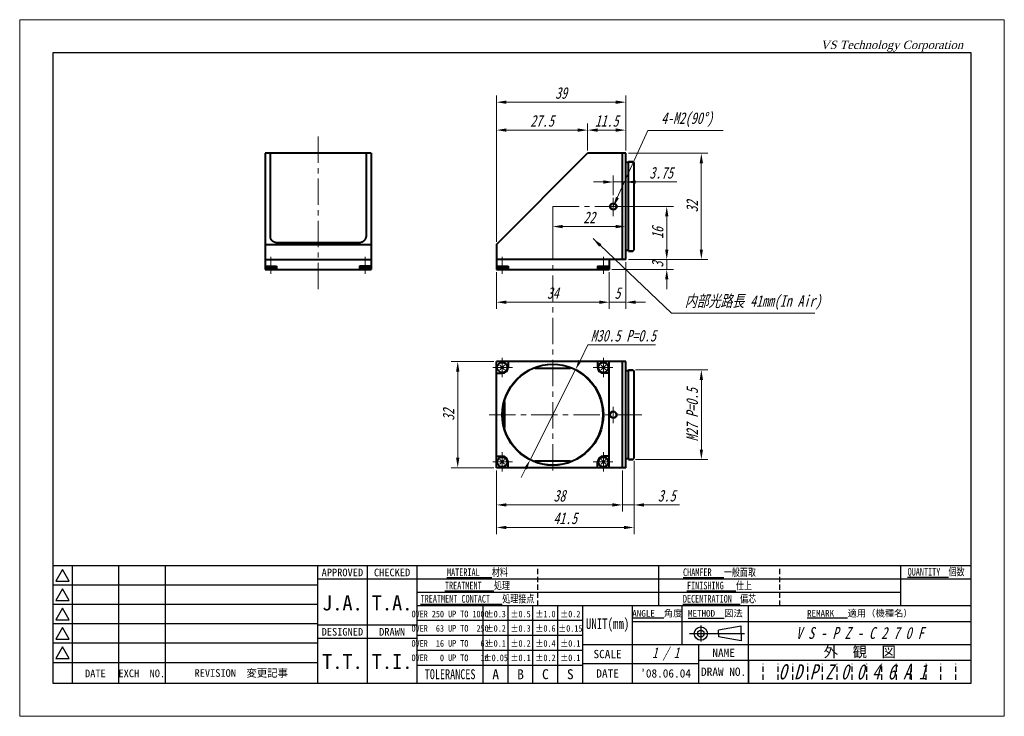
# Model space of a CAD drawing. Header units: millimetres. Extents: x -297 to 297, y -865 to 210.
import ezdxf

# ---------------------------------------------------------------- set-up
doc = ezdxf.new("R2010")
doc.units = ezdxf.units.MM
doc.header["$LTSCALE"] = 0.25
doc.header["$MEASUREMENT"] = 0
doc.linetypes.add('CENTER', pattern=[50.8, 31.75, -6.35, 6.35, -6.35])
doc.linetypes.add('HIDDEN', pattern=[9.525, 6.35, -3.175])
for name, color, linetype, lineweight in [('11-太線', 7, 'Continuous', 40), ('12-中線', 7, 'Continuous', 20), ('2-中心線', 5, 'CENTER', 20), ('4-寸法線', 5, 'Continuous', 20), ('5-文字', 5, 'Continuous', 20), ('6-図面枠', 5, 'Continuous', 25), ('補助線', 254, 'Continuous', 0)]:
    doc.layers.add(name, color=color, linetype=linetype, lineweight=lineweight)
doc.styles.add('(TNK)aSS', font='MS Gothic.ttf', dxfattribs={"width": 0.75, "oblique": 15, "height": 3.5})
doc.styles.add('italic_01', font='MS Gothic.ttf', dxfattribs={"width": 0.75, "oblique": 15, "height": 2})
doc.styles.add('narrow_01', font='MS Gothic.ttf', dxfattribs={"width": 0.75, "height": 2})
doc.styles.add('VST', font='CENTURY.TTF', dxfattribs={"oblique": 15, "height": 2.5})
doc.dimstyles.new('TMIZO', dxfattribs={"dimscale": 0, "dimtxt": 3.5, "dimasz": 3, "dimexe": 2, "dimexo": 0.8, "dimgap": 1, "dimtad": 3, "dimtoh": 1, "dimdec": 1, "dimrnd": 0.005, "dimdsep": 46, "dimtxsty": '(TNK)aSS', "dimcen": 0, "dimclrd": 5, "dimclre": 5, "dimclrt": 5, "dimaunit": 1, "dimadec": 0, "dimazin": 2, "dimtfac": 1, "dimtdec": 1, "dimtmove": 0, "dimatfit": 3, "dimfxl": 1, "dimtolj": 1, "dimtzin": 0, "dimlwd": -1, "dimlwe": -1, "dimarcsym": 0})

# ---------------------------------------------------------------- blocks, each defined once
blk = doc.blocks.new('*D22')
at = {"layer": '4-寸法線', "color": 5}
for p, q in [((143.81, 74.12), (143.81, 61.72)), ((181.81, 74.12), (181.81, 61.72)), ((146.81, 63.72), (178.81, 63.72))]:
    blk.add_line(p, q, dxfattribs=at)
for points in [[(146.81, 64.22), (146.81, 63.22), (143.81, 63.72)], [(178.81, 64.22), (178.81, 63.22), (181.81, 63.72)]]:
    blk.add_solid(points, dxfattribs=at)
at = {"layer": 'Defpoints', "color": 0}
for p in [(143.81, 74.92), (181.81, 74.92), (181.81, 63.72)]:
    blk.add_point(p, dxfattribs=at)
at = {"layer": '4-寸法線', "color": 5, "insert": (162.81, 66.47), "char_height": 3.5, "attachment_point": 5, "style": '(TNK)aSS'}
blk.add_mtext('\\A1;38', dxfattribs=at)
blk = doc.blocks.new('*D23')
at = {"layer": '4-寸法線', "color": 5}
for p, q in [((143.81, 133.92), (143.81, 122.83)), ((177.81, 133.92), (177.81, 122.83)), ((146.81, 124.83), (174.81, 124.83))]:
    blk.add_line(p, q, dxfattribs=at)
for points in [[(146.81, 125.33), (146.81, 124.33), (143.81, 124.83)], [(174.81, 125.33), (174.81, 124.33), (177.81, 124.83)]]:
    blk.add_solid(points, dxfattribs=at)
at = {"layer": 'Defpoints', "color": 0}
for p in [(143.81, 134.72), (177.81, 134.72), (177.81, 124.83)]:
    blk.add_point(p, dxfattribs=at)
at = {"layer": '4-寸法線', "color": 5, "insert": (160.81, 127.58), "char_height": 3.5, "attachment_point": 5, "style": '(TNK)aSS'}
blk.add_mtext('\\A1;34', dxfattribs=at)
blk = doc.blocks.new('*D24')
at = {"layer": '4-寸法線', "color": 5}
for p, q in [((185.31, 77.02), (185.31, 54.92)), ((143.81, 74.12), (143.81, 54.92)), ((146.81, 56.92), (182.31, 56.92))]:
    blk.add_line(p, q, dxfattribs=at)
for points in [[(146.81, 57.42), (146.81, 56.42), (143.81, 56.92)], [(182.31, 57.42), (182.31, 56.42), (185.31, 56.92)]]:
    blk.add_solid(points, dxfattribs=at)
at = {"layer": 'Defpoints', "color": 0}
for p in [(185.31, 77.82), (143.81, 74.92), (185.31, 56.92)]:
    blk.add_point(p, dxfattribs=at)
at = {"layer": '4-寸法線', "color": 5, "insert": (164.56, 59.67), "char_height": 3.5, "attachment_point": 5, "style": '(TNK)aSS'}
blk.add_mtext('\\A1;41.5', dxfattribs=at)
blk = doc.blocks.new('*D25')
at = {"layer": '4-寸法線', "color": 5}
for p, q in [((143.81, 143.02), (143.81, 178.72)), ((171.31, 170.52), (171.31, 178.72)), ((168.31, 176.72), (146.81, 176.72))]:
    blk.add_line(p, q, dxfattribs=at)
for points in [[(146.81, 177.22), (146.81, 176.22), (143.81, 176.72)], [(168.31, 177.22), (168.31, 176.22), (171.31, 176.72)]]:
    blk.add_solid(points, dxfattribs=at)
at = {"layer": 'Defpoints', "color": 0}
for p in [(143.81, 176.72), (171.31, 169.72), (143.81, 142.22)]:
    blk.add_point(p, dxfattribs=at)
at = {"layer": '4-寸法線', "color": 5, "insert": (157.56, 179.47), "char_height": 3.5, "attachment_point": 5, "style": '(TNK)aSS'}
blk.add_mtext('\\A1;27.5', dxfattribs=at)
blk = doc.blocks.new('*D26')
at = {"layer": '4-寸法線', "color": 5}
for p, q in [((143.01, 106.92), (130.13, 106.92)), ((132.13, 77.92), (132.13, 103.92)), ((143.01, 74.92), (130.13, 74.92))]:
    blk.add_line(p, q, dxfattribs=at)
for points in [[(131.63, 103.92), (132.63, 103.92), (132.13, 106.92)], [(131.63, 77.92), (132.63, 77.92), (132.13, 74.92)]]:
    blk.add_solid(points, dxfattribs=at)
at = {"layer": 'Defpoints', "color": 0}
for p in [(132.13, 106.92), (143.81, 106.92), (143.81, 74.92)]:
    blk.add_point(p, dxfattribs=at)
at = {"layer": '4-寸法線', "color": 5, "insert": (129.38, 90.92), "char_height": 3.5, "attachment_point": 5, "rotation": 90, "style": '(TNK)aSS'}
blk.add_mtext('\\A1;32', dxfattribs=at)
blk = doc.blocks.new('*D27')
at = {"layer": '4-寸法線', "color": 5}
for p, q in [((171.42, 111.95), (169.03, 107.21)), ((191.78, 111.95), (171.42, 111.95)), ((153.94, 77.3), (167.68, 104.53)), ((152.59, 74.62), (151.24, 71.94))]:
    blk.add_line(p, q, dxfattribs=at)
for points in [[(168.58, 107.44), (169.47, 106.99), (167.68, 104.53)], [(152.14, 74.85), (153.03, 74.4), (153.94, 77.3)]]:
    blk.add_solid(points, dxfattribs=at)
at = {"layer": 'Defpoints', "color": 0}
for p in [(167.68, 104.53), (153.94, 77.3)]:
    blk.add_point(p, dxfattribs=at)
at = {"layer": '4-寸法線', "color": 5, "insert": (182.1, 114.71), "char_height": 3.5, "attachment_point": 5, "style": '(TNK)aSS'}
blk.add_mtext('\\A1;M30.5 P=0.5', dxfattribs=at)
blk = doc.blocks.new('*D28')
at = {"layer": '4-寸法線', "color": 5}
for p, q in [((185.31, 77.02), (185.31, 61.72)), ((181.81, 74.12), (181.81, 61.72)), ((178.81, 63.72), (175.81, 63.72)), ((181.81, 63.72), (185.31, 63.72)), ((188.31, 63.72), (199.01, 63.72))]:
    blk.add_line(p, q, dxfattribs=at)
for points in [[(178.81, 64.22), (178.81, 63.22), (181.81, 63.72)], [(188.31, 64.22), (188.31, 63.22), (185.31, 63.72)]]:
    blk.add_solid(points, dxfattribs=at)
at = {"layer": 'Defpoints', "color": 0}
for p in [(185.31, 77.82), (181.81, 74.92), (185.31, 63.72)]:
    blk.add_point(p, dxfattribs=at)
at = {"layer": '4-寸法線', "color": 5, "insert": (195.16, 66.47), "char_height": 3.5, "attachment_point": 5, "style": '(TNK)aSS'}
blk.add_mtext('\\A1;3.5', dxfattribs=at)
blk = doc.blocks.new('*D29')
at = {"layer": '4-寸法線', "color": 5}
for p, q in [((185.71, 104.42), (207.62, 104.42)), ((205.62, 101.42), (205.62, 80.42)), ((185.71, 77.42), (207.62, 77.42))]:
    blk.add_line(p, q, dxfattribs=at)
for points in [[(205.12, 101.42), (206.12, 101.42), (205.62, 104.42)], [(205.12, 80.42), (206.12, 80.42), (205.62, 77.42)]]:
    blk.add_solid(points, dxfattribs=at)
at = {"layer": 'Defpoints', "color": 0}
for p in [(184.91, 104.42), (184.91, 77.42), (205.62, 77.42)]:
    blk.add_point(p, dxfattribs=at)
at = {"layer": '4-寸法線', "color": 5, "insert": (202.86, 90.92), "char_height": 3.5, "attachment_point": 5, "rotation": 90, "style": '(TNK)aSS'}
blk.add_mtext('\\A1;M27 P=0.5', dxfattribs=at)
blk = doc.blocks.new('*D30')
at = {"layer": '4-寸法線', "color": 5}
for p, q in [((171.31, 170.52), (171.31, 178.72)), ((182.81, 170.52), (182.81, 178.72)), ((179.81, 176.72), (174.31, 176.72))]:
    blk.add_line(p, q, dxfattribs=at)
for points in [[(174.31, 177.22), (174.31, 176.22), (171.31, 176.72)], [(179.81, 177.22), (179.81, 176.22), (182.81, 176.72)]]:
    blk.add_solid(points, dxfattribs=at)
at = {"layer": 'Defpoints', "color": 0}
for p in [(171.31, 176.72), (171.31, 169.72), (182.81, 169.72)]:
    blk.add_point(p, dxfattribs=at)
at = {"layer": '4-寸法線', "color": 5, "insert": (177.06, 179.47), "char_height": 3.5, "attachment_point": 5, "style": '(TNK)aSS'}
blk.add_mtext('\\A1;11.5', dxfattribs=at)
blk = doc.blocks.new('*D31')
at = {"layer": '4-寸法線', "color": 5}
for p, q in [((179.89, 153.72), (197.18, 153.72)), ((195.18, 140.72), (195.18, 150.72)), ((183.61, 137.72), (197.18, 137.72))]:
    blk.add_line(p, q, dxfattribs=at)
for points in [[(194.68, 150.72), (195.68, 150.72), (195.18, 153.72)], [(194.68, 140.72), (195.68, 140.72), (195.18, 137.72)]]:
    blk.add_solid(points, dxfattribs=at)
at = {"layer": 'Defpoints', "color": 0}
for p in [(179.09, 153.72), (195.18, 153.72), (182.81, 137.72)]:
    blk.add_point(p, dxfattribs=at)
at = {"layer": '4-寸法線', "color": 5, "insert": (192.43, 145.72), "char_height": 3.5, "attachment_point": 5, "rotation": 90, "style": '(TNK)aSS'}
blk.add_mtext('\\A1;16', dxfattribs=at)
blk = doc.blocks.new('*D32')
at = {"layer": '4-寸法線', "color": 5}
for p, q in [((195.18, 140.72), (195.18, 143.72)), ((183.61, 137.72), (197.18, 137.72)), ((195.18, 134.72), (195.18, 137.72)), ((178.61, 134.72), (197.18, 134.72)), ((195.18, 131.72), (195.18, 128.72))]:
    blk.add_line(p, q, dxfattribs=at)
for points in [[(194.68, 140.72), (195.68, 140.72), (195.18, 137.72)], [(194.68, 131.72), (195.68, 131.72), (195.18, 134.72)]]:
    blk.add_solid(points, dxfattribs=at)
at = {"layer": 'Defpoints', "color": 0}
for p in [(182.81, 137.72), (195.18, 137.72), (177.81, 134.72)]:
    blk.add_point(p, dxfattribs=at)
at = {"layer": '4-寸法線', "color": 5, "insert": (192.43, 136.22), "char_height": 3.5, "attachment_point": 5, "rotation": 90, "style": '(TNK)aSS'}
blk.add_mtext('\\A1;3', dxfattribs=at)
blk = doc.blocks.new('*D33')
at = {"layer": '4-寸法線', "color": 5}
for p, q in [((176.06, 161.08), (173.06, 161.08)), ((179.06, 157.11), (179.06, 163.08)), ((179.06, 161.08), (182.81, 161.08)), ((182.81, 154.52), (182.81, 163.08)), ((185.81, 161.08), (198.21, 161.08))]:
    blk.add_line(p, q, dxfattribs=at)
for points in [[(176.06, 161.58), (176.06, 160.58), (179.06, 161.08)], [(185.81, 161.58), (185.81, 160.58), (182.81, 161.08)]]:
    blk.add_solid(points, dxfattribs=at)
at = {"layer": 'Defpoints', "color": 0}
for p in [(179.06, 161.08), (179.06, 156.31), (182.81, 153.72)]:
    blk.add_point(p, dxfattribs=at)
at = {"layer": '4-寸法線', "color": 5, "insert": (193.51, 163.83), "char_height": 3.5, "attachment_point": 5, "style": '(TNK)aSS'}
blk.add_mtext('\\A1;3.75', dxfattribs=at)
blk = doc.blocks.new('*D34')
at = {"layer": '4-寸法線', "color": 5}
for p, q in [((183.61, 169.72), (207.61, 169.72)), ((205.61, 140.72), (205.61, 166.72)), ((183.61, 137.72), (207.61, 137.72))]:
    blk.add_line(p, q, dxfattribs=at)
for points in [[(205.11, 166.72), (206.11, 166.72), (205.61, 169.72)], [(205.11, 140.72), (206.11, 140.72), (205.61, 137.72)]]:
    blk.add_solid(points, dxfattribs=at)
at = {"layer": 'Defpoints', "color": 0}
for p in [(182.81, 169.72), (205.61, 169.72), (182.81, 137.72)]:
    blk.add_point(p, dxfattribs=at)
at = {"layer": '4-寸法線', "color": 5, "insert": (202.86, 153.72), "char_height": 3.5, "attachment_point": 5, "rotation": 90, "style": '(TNK)aSS'}
blk.add_mtext('\\A1;32', dxfattribs=at)
blk = doc.blocks.new('*D35')
at = {"layer": '4-寸法線', "color": 5}
for p, q in [((182.81, 136.92), (182.81, 122.83)), ((177.81, 133.92), (177.81, 122.83)), ((174.81, 124.83), (171.81, 124.83)), ((177.81, 124.83), (182.81, 124.83)), ((185.81, 124.83), (188.81, 124.83))]:
    blk.add_line(p, q, dxfattribs=at)
for points in [[(174.81, 125.33), (174.81, 124.33), (177.81, 124.83)], [(185.81, 125.33), (185.81, 124.33), (182.81, 124.83)]]:
    blk.add_solid(points, dxfattribs=at)
at = {"layer": 'Defpoints', "color": 0}
for p in [(182.81, 137.72), (177.81, 134.72), (182.81, 124.83)]:
    blk.add_point(p, dxfattribs=at)
at = {"layer": '4-寸法線', "color": 5, "insert": (180.31, 127.58), "char_height": 3.5, "attachment_point": 5, "style": '(TNK)aSS'}
blk.add_mtext('\\A1;5', dxfattribs=at)
blk = doc.blocks.new('*D36')
at = {"layer": '4-寸法線', "color": 5}
for p, q in [((160.81, 152.92), (160.81, 145.64)), ((182.81, 152.92), (182.81, 145.64)), ((163.81, 147.64), (179.81, 147.64))]:
    blk.add_line(p, q, dxfattribs=at)
for points in [[(163.81, 148.14), (163.81, 147.14), (160.81, 147.64)], [(179.81, 148.14), (179.81, 147.14), (182.81, 147.64)]]:
    blk.add_solid(points, dxfattribs=at)
at = {"layer": 'Defpoints', "color": 0}
for p in [(160.81, 153.72), (182.81, 153.72), (182.81, 147.64)]:
    blk.add_point(p, dxfattribs=at)
at = {"layer": '4-寸法線', "color": 5, "insert": (171.81, 150.39), "char_height": 3.5, "attachment_point": 5, "style": '(TNK)aSS'}
blk.add_mtext('\\A1;22', dxfattribs=at)
blk = doc.blocks.new('*D37')
at = {"layer": '4-寸法線', "color": 5}
for p, q in [((143.81, 143.02), (143.81, 187.13)), ((182.81, 170.52), (182.81, 187.13)), ((146.81, 185.13), (179.81, 185.13))]:
    blk.add_line(p, q, dxfattribs=at)
for points in [[(146.81, 185.63), (146.81, 184.63), (143.81, 185.13)], [(179.81, 185.63), (179.81, 184.63), (182.81, 185.13)]]:
    blk.add_solid(points, dxfattribs=at)
at = {"layer": 'Defpoints', "color": 0}
for p in [(182.81, 185.13), (182.81, 169.72), (143.81, 142.22)]:
    blk.add_point(p, dxfattribs=at)
at = {"layer": '4-寸法線', "color": 5, "insert": (163.31, 187.88), "char_height": 3.5, "attachment_point": 5, "style": '(TNK)aSS'}
blk.add_mtext('\\A1;39', dxfattribs=at)

msp = doc.modelspace()

# ---------------------------------------------------------------- linework, layer by layer
at = {"layer": '11-太線'}
for p, q in [((106.008, 169.716), (74.008, 169.716)), ((74.008, 169.716), (74.008, 134.716)), ((75.508, 169.716), (75.508, 144.564)), ((104.508, 169.716), (104.508, 144.564)), ((106.008, 169.716), (106.008, 134.716)), ((143.808, 142.216), (171.308, 169.716)), ((182.808, 169.716), (171.308, 169.716)), ((181.808, 137.716), (181.808, 169.716)), ((182.808, 137.716), (182.808, 169.716)), ((183.608, 166.966), (182.808, 166.966)), ((183.608, 140.216), (183.608, 167.216)), ((183.608, 167.216), (184.908, 167.216)), ((184.908, 167.216), (185.308, 166.816)), ((185.308, 140.616), (185.308, 166.816)), ((78.008, 142.796), (102.008, 142.796)), ((74.008, 142.216), (106.008, 142.216)), ((143.808, 142.216), (143.808, 137.716)), ((183.608, 140.466), (182.808, 140.466)), ((183.608, 140.216), (184.908, 140.216)), ((184.908, 140.216), (185.308, 140.616)), ((74.008, 137.716), (106.008, 137.716)), ((182.808, 137.716), (143.808, 137.716)), ((143.808, 137.716), (143.808, 134.716)), ((177.808, 137.716), (177.808, 134.716)), ((74.008, 135.716), (77.508, 135.716)), ((74.008, 134.716), (106.008, 134.716)), ((74.258, 135.716), (74.287, 135.39)), ((74.586, 135.116), (76.931, 135.116)), ((77.258, 135.716), (77.23, 135.39)), ((77.508, 135.716), (77.508, 134.716)), ((106.008, 135.716), (102.508, 135.716)), ((102.508, 135.716), (102.508, 134.716)), ((102.758, 135.716), (102.787, 135.39)), ((105.431, 135.116), (103.086, 135.116)), ((105.758, 135.716), (105.73, 135.39)), ((143.808, 135.716), (147.308, 135.716)), ((143.808, 134.716), (177.808, 134.716)), ((144.058, 135.716), (144.087, 135.39)), ((144.386, 135.116), (146.731, 135.116)), ((147.058, 135.716), (147.03, 135.39)), ((147.308, 135.716), (147.308, 134.716)), ((174.308, 135.716), (177.808, 135.716)), ((174.308, 135.716), (174.308, 134.716)), ((174.558, 135.716), (174.587, 135.39)), ((174.886, 135.116), (177.231, 135.116)), ((177.558, 135.716), (177.53, 135.39)), ((182.808, 106.916), (143.808, 106.916)), ((143.808, 74.916), (143.808, 106.916)), ((147.308, 106.916), (147.308, 105.166)), ((155.423, 104.916), (166.193, 104.916)), ((174.308, 106.916), (174.308, 105.166)), ((177.808, 74.916), (177.808, 106.916)), ((181.808, 74.916), (181.808, 106.916)), ((182.808, 74.916), (182.808, 106.916)), ((183.608, 104.166), (182.808, 104.166)), ((183.608, 77.416), (183.608, 104.416)), ((183.608, 104.416), (184.908, 104.416)), ((184.908, 104.416), (185.308, 104.016)), ((185.308, 77.816), (185.308, 104.016)), ((143.808, 103.416), (145.558, 103.416)), ((177.808, 103.416), (176.058, 103.416)), ((146.308, 87.076), (146.308, 94.757)), ((143.808, 78.416), (145.558, 78.416)), ((177.808, 78.416), (176.058, 78.416)), ((183.608, 77.666), (182.808, 77.666)), ((183.608, 77.416), (184.908, 77.416)), ((184.908, 77.416), (185.308, 77.816)), ((182.808, 74.916), (143.808, 74.916)), ((147.308, 74.916), (147.308, 76.666)), ((166.193, 76.916), (155.423, 76.916)), ((174.308, 74.916), (174.308, 76.666))]:
    msp.add_line(p, q, dxfattribs=at)
for points in [[(75.508, 144.564), (75.512, 144.472), (75.522, 144.379), (75.539, 144.288), (75.563, 144.197), (75.593, 144.107), (75.631, 144.018), (75.674, 143.931), (75.724, 143.845), (75.781, 143.762), (75.843, 143.68), (75.912, 143.601), (75.986, 143.525), (76.065, 143.452), (76.15, 143.381), (76.24, 143.314), (76.335, 143.25), (76.435, 143.19), (76.539, 143.134), (76.647, 143.082), (76.758, 143.033), (76.873, 142.989), (76.991, 142.949), (77.112, 142.914), (77.236, 142.883), (77.361, 142.857), (77.488, 142.835), (77.617, 142.818), (77.747, 142.806), (77.877, 142.799), (78.008, 142.796)], [(102.008, 142.796), (102.139, 142.799), (102.27, 142.806), (102.399, 142.818), (102.528, 142.835), (102.655, 142.857), (102.781, 142.883), (102.904, 142.914), (103.025, 142.949), (103.143, 142.989), (103.258, 143.033), (103.37, 143.082), (103.478, 143.134), (103.582, 143.19), (103.681, 143.25), (103.776, 143.314), (103.866, 143.381), (103.951, 143.452), (104.031, 143.525), (104.105, 143.601), (104.173, 143.68), (104.236, 143.762), (104.292, 143.845), (104.342, 143.931), (104.386, 144.018), (104.423, 144.107), (104.454, 144.197), (104.477, 144.288), (104.495, 144.379), (104.505, 144.472), (104.508, 144.564)]]:
    msp.add_lwpolyline(points, dxfattribs=at)
for centre, radius in [((179.058, 153.716), 1), ((145.558, 105.166), 1.5), ((160.808, 90.916), 15.25), ((176.058, 105.166), 1.5), ((179.058, 90.916), 1), ((145.558, 76.666), 1.5), ((176.058, 76.666), 1.5)]:
    msp.add_circle(centre, radius, dxfattribs=at)
for centre, radius, start, end in [((74.586, 135.416), 0.3, 185, 270), ((76.931, 135.416), 0.3, 270, 355), ((103.086, 135.416), 0.3, 185, 270), ((105.431, 135.416), 0.3, 270, 355), ((144.386, 135.416), 0.3, 185, 270), ((146.731, 135.416), 0.3, 270, 355), ((174.886, 135.416), 0.3, 185, 270), ((177.231, 135.416), 0.3, 270, 355), ((145.558, 105.166), 1.75, 270, 360), ((176.058, 105.166), 1.75, 180, 270), ((145.558, 76.666), 1.75, 0, 90), ((176.058, 76.666), 1.75, 90, 180)]:
    msp.add_arc(centre, radius, start, end, dxfattribs=at)
at = {"layer": '12-中線'}
for p, q in [((185.158, 166.966), (183.608, 166.966)), ((185.158, 140.466), (183.608, 140.466)), ((144.851, 105.873), (146.265, 104.459)), ((146.265, 105.873), (144.851, 104.459)), ((176.765, 105.873), (175.351, 104.459)), ((175.351, 105.873), (176.765, 104.459)), ((185.158, 104.166), (183.608, 104.166)), ((146.265, 77.373), (144.851, 75.959)), ((144.851, 77.373), (146.265, 75.959)), ((176.765, 77.373), (175.351, 75.959)), ((175.351, 77.373), (176.765, 75.959)), ((185.158, 77.666), (183.608, 77.666))]:
    msp.add_line(p, q, dxfattribs=at)
for centre, radius in [((179.058, 153.716), 0.8), ((160.808, 90.916), 15), ((179.058, 90.916), 0.8)]:
    msp.add_circle(centre, radius, dxfattribs=at)
at = {"layer": '2-中心線'}
for p, q in [((90.008, 128.745), (90.008, 175.662)), ((179.058, 150.766), (179.058, 156.306)), ((160.808, 74.107), (160.808, 153.716)), ((160.808, 153.716), (191.423, 153.716)), ((75.758, 138.545), (75.758, 133.362)), ((104.258, 138.545), (104.258, 133.362)), ((145.558, 138.545), (145.558, 133.362)), ((176.058, 138.545), (176.058, 133.362)), ((145.558, 108.085), (145.558, 102.203)), ((176.058, 108.085), (176.058, 102.203)), ((148.678, 105.166), (142.742, 105.166)), ((178.904, 105.166), (173.022, 105.166)), ((179.058, 88.352), (179.058, 93.343)), ((187.667, 90.916), (141.045, 90.916)), ((145.558, 79.63), (145.558, 73.748)), ((176.058, 79.63), (176.058, 73.748)), ((148.678, 76.666), (142.742, 76.666)), ((178.904, 76.666), (173.022, 76.666))]:
    msp.add_line(p, q, dxfattribs=at)
at = {"layer": '6-図面枠'}
for p, q in [((10, 200), (10, 10)), ((287, 200), (10, 200)), ((287, 10), (287, 200)), ((287, 45.333), (10, 45.333)), ((15.833, 45.333), (15.833, 10)), ((29.833, 45.333), (29.833, 10)), ((43.833, 45.333), (43.833, 10)), ((89.833, 45.333), (89.833, 10)), ((104.833, 45.333), (104.833, 10)), ((119.833, 45.333), (119.833, 10)), ((192.833, 33.333), (192.833, 45.333)), ((265.833, 33.333), (265.833, 45.333)), ((15.833, 39.5), (10, 39.5)), ((29.833, 39.5), (15.833, 39.5)), ((43.833, 39.5), (29.833, 39.5)), ((89.833, 39.5), (43.833, 39.5)), ((287, 41.333), (89.833, 41.333)), ((265.833, 37.333), (119.833, 37.333)), ((15.833, 33.667), (10, 33.667)), ((29.833, 33.667), (15.833, 33.667)), ((43.833, 33.667), (29.833, 33.667)), ((89.833, 33.667), (43.833, 33.667)), ((287, 33.333), (119.833, 33.333)), ((139.833, 10), (139.833, 33.333)), ((147.333, 10), (147.333, 33.333)), ((154.833, 10), (154.833, 33.333)), ((162.333, 10), (162.333, 33.333)), ((169.833, 10), (169.833, 33.333)), ((184.833, 21.667), (184.833, 33.333)), ((199.833, 21.667), (199.833, 33.333)), ((219.833, 10), (219.833, 33.333)), ((15.833, 27.833), (10, 27.833)), ((29.833, 27.833), (15.833, 27.833)), ((43.833, 27.833), (29.833, 27.833)), ((89.833, 27.833), (43.833, 27.833)), ((119.833, 27.5), (89.833, 27.5)), ((169.833, 28.833), (119.833, 28.833)), ((287, 28.5), (184.833, 28.5)), ((205.476, 27.327), (205.476, 22.527)), ((217.596, 27.151), (210.8, 25.94)), ((217.596, 24.927), (217.596, 27.151)), ((169.833, 24.333), (119.833, 24.333)), ((202.004, 24.927), (218.661, 24.927)), ((210.8, 24.927), (210.8, 25.94)), ((210.8, 24.927), (210.8, 23.913)), ((217.596, 22.702), (210.8, 23.913)), ((217.596, 24.927), (217.596, 22.702)), ((15.833, 22), (10, 22)), ((29.833, 22), (15.833, 22)), ((43.833, 22), (29.833, 22)), ((89.833, 22), (43.833, 22)), ((119.833, 23.5), (89.833, 23.5)), ((169.833, 21.667), (287, 21.667)), ((184.833, 10), (184.833, 21.667)), ((204.833, 10), (204.833, 21.667)), ((169.833, 19.833), (119.833, 19.833)), ((15.833, 16.167), (10, 16.167)), ((29.833, 16.167), (15.833, 16.167)), ((43.833, 16.167), (29.833, 16.167)), ((89.833, 16.167), (43.833, 16.167)), ((169.833, 15.333), (119.833, 15.333)), ((204.833, 15.833), (169.833, 15.833)), ((287, 16.833), (204.833, 16.833)), ((219.833, 16.833), (219.833, 10)), ((10, 10), (287, 10))]:
    msp.add_line(p, q, dxfattribs=at)
at = {"layer": '6-図面枠', "linetype": 'HIDDEN'}
for p, q in [((156.333, 33.333), (156.333, 45.333)), ((229.333, 33.333), (229.333, 45.333))]:
    msp.add_line(p, q, dxfattribs=at)
at = {"layer": '6-図面枠', "color": 2, "linetype": 'HIDDEN'}
for p, q in [((224.3, 11), (224.3, 15.833)), ((228.767, 11), (228.767, 15.833)), ((233.233, 11), (233.233, 15.833)), ((237.7, 11), (237.7, 15.833)), ((242.167, 11), (242.167, 15.833)), ((246.633, 11), (246.633, 15.833)), ((251.1, 11), (251.1, 15.833)), ((255.567, 11), (255.567, 15.833)), ((260.033, 11), (260.033, 15.833)), ((264.5, 11), (264.5, 15.833)), ((268.967, 11), (268.967, 15.833)), ((273.433, 11), (273.433, 15.833)), ((277.9, 11), (277.9, 15.833)), ((282.367, 11), (282.367, 15.833))]:
    msp.add_line(p, q, dxfattribs=at)
at = {"layer": '6-図面枠'}
for points in [[(12.917, 44.25), (10.896, 40.75), (14.937, 40.75)], [(12.917, 38.417), (10.896, 34.917), (14.937, 34.917)], [(12.917, 32.583), (10.896, 29.083), (14.937, 29.083)], [(12.917, 26.75), (10.896, 23.25), (14.937, 23.25)], [(12.917, 20.917), (10.896, 17.417), (14.937, 17.417)]]:
    msp.add_lwpolyline(points, close=True, dxfattribs=at)
for radius in [2, 1]:
    msp.add_circle((205.476, 24.927), radius, dxfattribs=at)
at = {"layer": '補助線'}
for p, q in [((297, 210), (0, 210)), ((0, 210), (0, 0)), ((297, 0), (297, 210)), ((0, 0), (297, 0))]:
    msp.add_line(p, q, dxfattribs=at)

# ---------------------------------------------------------------- texts
at = {"layer": '4-寸法線', "color": 5, "insert": (200.654, 122.523), "char_height": 3.5, "attachment_point": 7, "style": '(TNK)aSS'}
msp.add_mtext('内部光路長 41mm(In Air)', dxfattribs=at)
at = {"layer": '5-文字', "insert": (193.517, 177.634), "char_height": 3.5, "attachment_point": 7, "style": '(TNK)aSS'}
msp.add_mtext('4-M2(90°)', dxfattribs=at)
at = {"layer": '6-図面枠'}
for s, insert, char_height, width, attachment_point, style in [('VS Technology Corporation', (241.579, 203.674), 2.5, 50, 1, 'VST'), ('{\\LMATERIAL}   材料', (138.083, 43.294), 2.3, 36.5, 5, 'narrow_01'), ('{\\LCHAMFER}   一般面取', (211.083, 43.294), 2.3, 36.5, 5, 'narrow_01'), ('{\\fＭＳ ゴシック|b0|i0|c128|p49;\\LQUANTITY\\l  個数}', (276.417, 43.294), 2.3, 21.1667, 5, 'narrow_01'), ('{\\LTREATMENT}   処理', (138.083, 39.294), 2.3, 36.5, 5, 'narrow_01'), ('{\\LFINISHING}   仕上', (211.083, 39.294), 2.3, 36.5, 5, 'narrow_01'), ('{\\LTREATMENT CONTACT}   処理接点', (138.083, 35.294), 2.3, 36.5, 5, 'narrow_01'), ('{\\LDECENTRATION}  偏芯', (211.083, 35.294), 2.3, 36.5, 5, 'narrow_01'), ('OVER 250 UP TO 1000', (129.833, 30.817), 2, 20, 5, 'narrow_01'), ('±0.3', (143.583, 30.817), 2, 7.5, 5, 'narrow_01'), ('±0.5', (151.083, 30.817), 2, 7.5, 5, 'narrow_01'), ('±1.0', (158.583, 30.817), 2, 7.5, 5, 'narrow_01'), ('±0.2', (166.083, 30.817), 2, 7.5, 5, 'narrow_01'), ('UNIT(mm)', (177.333, 27.5), 3.2, 15, 5, 'narrow_01'), ('OVER  63 UP TO  250', (129.833, 26.483), 2, 20, 5, 'narrow_01'), ('±0.2', (143.583, 26.483), 2, 7.5, 5, 'narrow_01'), ('{\\fＭＳ ゴシック|b0|i0|c128|p49;±0.3}', (151.083, 26.483), 2, 7.5, 5, 'narrow_01'), ('{\\fＭＳ ゴシック|b0|i0|c128|p49;±0.6}', (158.583, 26.483), 2, 7.5, 5, 'narrow_01'), ('{\\fＭＳ ゴシック|b0|i0|c128|p49;±0.15}', (166.083, 26.483), 2, 7.5, 5, 'narrow_01'), ('V S - P Z - C 2 7 0 F', (253.417, 25.083), 3.6, 67.1668, 5, 'italic_01'), ('OVER  16 UP TO   63', (129.833, 21.95), 2, 20, 5, 'narrow_01'), ('{\\fＭＳ ゴシック|b0|i0|c128|p49;±0.1}', (143.583, 21.95), 2, 7.5, 5, 'narrow_01'), ('{\\fＭＳ ゴシック|b0|i0|c128|p49;±0.2}', (151.083, 21.95), 2, 7.5, 5, 'narrow_01'), ('{\\fＭＳ ゴシック|b0|i0|c128|p49;±0.4}', (158.583, 21.95), 2, 7.5, 5, 'narrow_01'), ('{\\fＭＳ ゴシック|b0|i0|c128|p49;±0.1}', (166.083, 21.95), 2, 7.5, 5, 'narrow_01'), ('1 / 1', (194.833, 18.75), 3.2, 20, 5, 'italic_01'), ('OVER   0 UP TO   16', (129.833, 17.617), 2, 20, 5, 'narrow_01'), ('{\\fＭＳ ゴシック|b0|i0|c128|p49;±0.05}', (143.583, 17.617), 2, 7.5, 5, 'narrow_01'), ('{\\fＭＳ ゴシック|b0|i0|c128|p49;±0.1}', (151.083, 17.617), 2, 7.5, 5, 'narrow_01'), ('{\\fＭＳ ゴシック|b0|i0|c128|p49;±0.2}', (158.583, 17.617), 2, 7.5, 5, 'narrow_01'), ('{\\fＭＳ ゴシック|b0|i0|c128|p49;±0.1}', (166.083, 17.617), 2, 7.5, 5, 'narrow_01'), ('O D P Z 0 0 4 6 A 1', (251.23, 13.365), 4.6, 67.1667, 5, 'italic_01'), ('TOLERANCES', (129.833, 12.667), 3, 20, 5, 'narrow_01')]:
    msp.add_mtext(s, dxfattribs=dict(at, insert=insert, char_height=char_height, width=width, attachment_point=attachment_point, style=style))
at = {"layer": '6-図面枠', "attachment_point": 5}
for s, insert, char_height, width in [('{\\fＭＳ ゴシック|b0|i0|c128|p49;APPROVED}', (97.333, 43.345), 2.3, 15), ('{\\fＭＳ ゴシック|b0|i0|c128|p49;CHECKED}', (112.333, 43.345), 2.3, 15), ('{\\fＭＳ ゴシック|b0|i0|c128|p49;J.A.}', (97.353, 34.139), 4.5, 15), ('{\\fＭＳ ゴシック|b0|i0|c128|p49;T.A.}', (112.333, 34.139), 4.5, 15), ('{\\fＭＳ ゴシック|b0|i0|c128|p49;\\LANGLE\\l  角度}', (192.333, 30.917), 2, 15), ('{\\fＭＳ ゴシック|b0|i0|c128|p49;\\LMETHOD\\l  図法}', (209.833, 30.917), 2, 20), ('{\\fＭＳ ゴシック|b0|i0|c128|p49;\\LREMARK\\l   適用（機種名）}', (253.417, 30.917), 2, 67.1667), ('{\\fＭＳ ゴシック|b0|i0|c128|p49;DESIGNED}', (97.333, 25.454), 2.3, 15), ('{\\fＭＳ ゴシック|b0|i0|c128|p49;DRAWN}', (112.333, 25.454), 2.3, 15), ('{\\fＭＳ ゴシック|b0|i0|c128|p49;外\u3000観\u3000図}', (253.417, 19.25), 3.2, 67.1667), ('{\\fＭＳ ゴシック|b0|i0|c128|p49;T.T.}', (97.353, 16.5), 4.5, 15), ('{\\fＭＳ ゴシック|b0|i0|c128|p49;T.I.}', (112.333, 16.5), 4.5, 15), ('{\\fＭＳ ゴシック|b0|i0|c128|p49;SCALE}', (177.333, 18.75), 2.5, 15), ('{\\fＭＳ ゴシック|b0|i0|c128|p49;NAME}', (212.333, 19.15), 2.5, 15), ('{\\fＭＳ ゴシック|b0|i0|c128|p49;EXCH  NO.}', (36.833, 12.917), 2.3, 14), ('{\\fＭＳ ゴシック|b0|i0|c128|p49;DRAW NO.}', (212.333, 13.417), 2.5, 15), ('{\\fＭＳ ゴシック|b0|i0|c128|p49;DATE}', (22.833, 12.917), 2.3, 14), ('{\\fＭＳ ゴシック|b0|i0|c128|p49;REVISION  変更記事}', (66.833, 12.917), 2.3, 46), ('{\\fＭＳ ゴシック|b0|i0|c128|p49;A}', (143.583, 12.667), 3, 7.5), ('{\\fＭＳ ゴシック|b0|i0|c128|p49;B}', (151.083, 12.667), 3, 7.5), ('{\\fＭＳ ゴシック|b0|i0|c128|p49;C}', (158.583, 12.667), 3, 7.5), ('{\\fＭＳ ゴシック|b0|i0|c128|p49;S}', (166.083, 12.667), 3, 7.5), ('{\\fＭＳ ゴシック|b0|i0|c128|p49;DATE}', (177.333, 12.917), 2.5, 15), ("{\\fMS Gothic|b0|i0|c128|p49;'08.06.04}", (194.833, 12.917), 2.5, 20)]:
    msp.add_mtext(s, dxfattribs=dict(at, insert=insert, char_height=char_height, width=width))

# ---------------------------------------------------------------- dimensions: what is measured, and where the dimension line sits
at = {"layer": '4-寸法線'}
for base, p1, p2, picture, middle in [((182.808, 185.127), (143.808, 142.216), (182.808, 169.716), '*D37', (163.308, 187.877)), ((143.808, 176.716), (171.308, 169.716), (143.808, 142.216), '*D25', (157.558, 179.466)), ((171.308, 176.716), (182.808, 169.716), (171.308, 169.716), '*D30', (177.058, 179.466)), ((182.808, 147.639), (160.808, 153.716), (182.808, 153.716), '*D36', (171.808, 150.389)), ((182.808, 124.83), (177.808, 134.716), (182.808, 137.716), '*D35', (180.308, 127.58)), ((177.808, 124.83), (143.808, 134.716), (177.808, 134.716), '*D23', (160.808, 127.58)), ((185.308, 56.916), (143.808, 74.916), (185.308, 77.816), '*D24', (164.558, 59.666)), ((185.308, 63.716), (181.808, 74.916), (185.308, 77.816), '*D28', (195.158, 66.466)), ((181.808, 63.716), (143.808, 74.916), (181.808, 74.916), '*D22', (162.808, 66.466))]:
    dim = msp.add_linear_dim(base=base, p1=p1, p2=p2, dimstyle='TMIZO', override={"dimscale": 1}, dxfattribs=at)
    dim.commit()
    dim.dimension.update_dxf_attribs({"geometry": picture, "text_midpoint": middle})
for base, p1, p2, picture, middle in [((205.608, 169.716), (182.808, 137.716), (182.808, 169.716), '*D34', (202.858, 153.716)), ((195.176, 153.716), (182.808, 137.716), (179.091, 153.716), '*D31', (192.426, 145.716)), ((132.133, 106.916), (143.808, 74.916), (143.808, 106.916), '*D26', (129.383, 90.916))]:
    dim = msp.add_linear_dim(base=base, p1=p1, p2=p2, angle=90, dimstyle='TMIZO', override={"dimscale": 1}, dxfattribs=at)
    dim.commit()
    dim.dimension.update_dxf_attribs({"geometry": picture, "text_midpoint": middle})
dim = msp.add_linear_dim(base=(179.058, 161.084), p1=(182.808, 153.716), p2=(179.058, 156.306), dimstyle='TMIZO', override={"dimscale": 1, "dimdec": 2}, dxfattribs=at)
dim.commit()
dim.dimension.update_dxf_attribs({"geometry": '*D33', "text_midpoint": (193.51, 161.084), "dimtype": 160})
dim = msp.add_linear_dim(base=(195.176, 137.716), p1=(177.808, 134.716), p2=(182.808, 137.716), angle=90, dimstyle='TMIZO', override={"dimscale": 1}, dxfattribs=at)
dim.commit()
dim.dimension.update_dxf_attribs({"geometry": '*D32', "text_midpoint": (195.176, 136.216), "dimtype": 160})
dim = msp.add_diameter_dim_2p(p1=(153.939, 77.301), p2=(167.677, 104.532), text='M30.5 P=0.5', dimstyle='TMIZO', override={"dimscale": 1}, dxfattribs=at)
dim.commit()
dim.dimension.update_dxf_attribs({"geometry": '*D27', "text_midpoint": (182.101, 111.947), "dimtype": 163})
dim = msp.add_linear_dim(base=(205.618, 77.416), p1=(184.908, 104.416), p2=(184.908, 77.416), angle=90, text='M27 P=0.5', dimstyle='TMIZO', override={"dimscale": 1}, dxfattribs=at)
dim.commit()
dim.dimension.update_dxf_attribs({"geometry": '*D29', "text_midpoint": (202.859, 90.916)})

# ---------------------------------------------------------------- leaders
at = {"layer": '4-寸法線', "annotation_type": 0, "has_hookline": 1, "hookline_direction": 0, "text_width": 39.218}
msp.add_leader([(172.938, 144), (196.654, 121.523), (199.654, 121.523)], dimstyle='TMIZO', override={"dimscale": 1, "dimtad": 1}, dxfattribs=at)
at = {"layer": '5-文字', "annotation_type": 0, "has_hookline": 1, "hookline_direction": 0, "text_width": 18.644}
msp.add_leader([(179.058, 153.644), (189.517, 176.634), (192.517, 176.634)], dimstyle='TMIZO', override={"dimscale": 1, "dimtad": 1}, dxfattribs=at)

doc.saveas('drawing.dxf')
